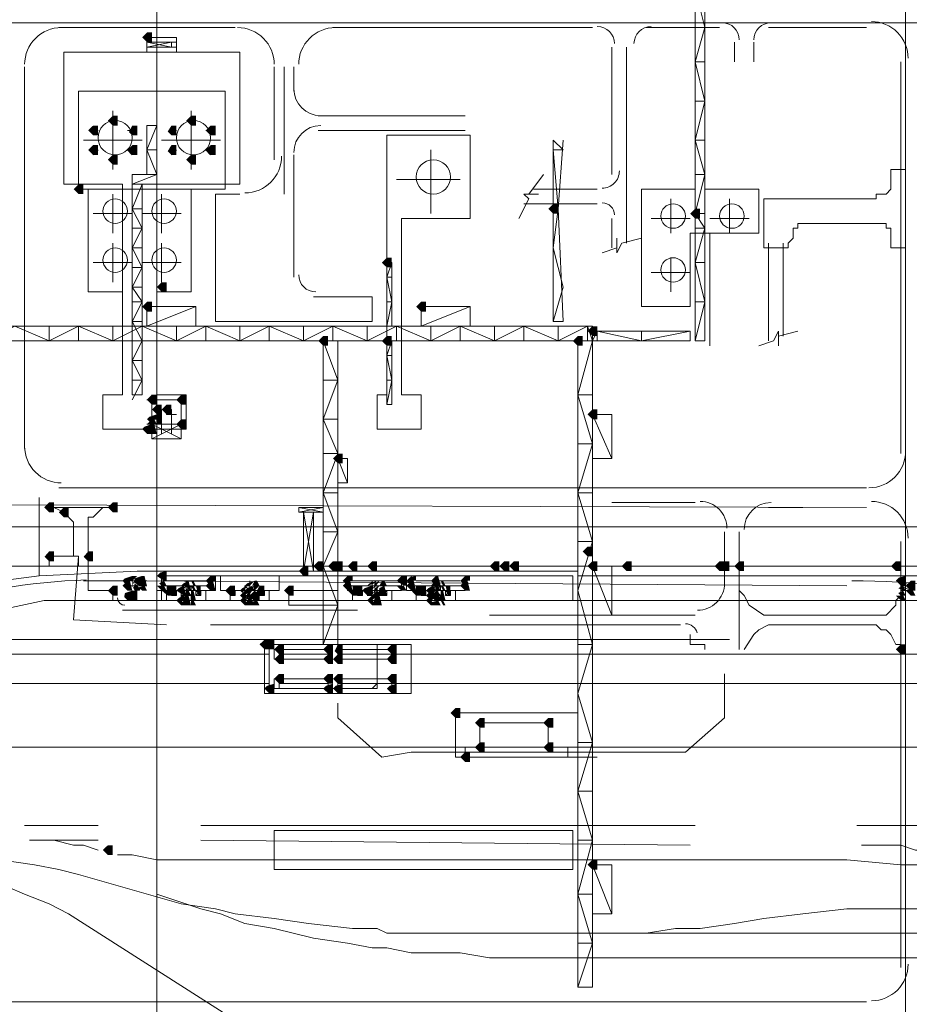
# Model space of a CAD drawing. Header units: millimetres. Extents: x -3176 to 162662, y -36434 to 57907.
# Tile 85 of 155: x 83464 to 85399, y 47048 to 49189. Entities that reach past the tile are written whole.
import ezdxf

# ---------------------------------------------------------------- set-up
doc = ezdxf.new("R2010")
doc.units = ezdxf.units.MM
doc.linetypes.add('1-Sheet - 32170-CIV-6170-DW-2035-015-01 - RZUTY$0$IMPORT-HIDDENX2 _6_', pattern=[238125000.0, 158750000.0, -79375000.0])
doc.layers.get('0').update_dxf_attribs({"lineweight": 5})
doc.layers.add('1-Sheet - 32170-CIV-6170-DW-2035-015-01 - RZUTY$0$CIV_KEYPLAN', color=8, linetype='Continuous', lineweight=0)
doc.layers.add('1-Sheet - 32170-CIV-6170-DW-2035-015-01 - RZUTY$0$PLAN ORIENTACYJNY _KEY PLAN__dwg _3_', color=8, linetype='Continuous', lineweight=0)

# ---------------------------------------------------------------- blocks, each defined once
blk = doc.blocks.new('1-Sheet - 32170-CIV-6170-DW-2035-015-01 - RZUTY$0$PLAN ORIENTACYJNY _KEY PLAN__dwg_A$Ccfc037ab-730732-A_KEY_PLAN')
at = {"layer": '1-Sheet - 32170-CIV-6170-DW-2035-015-01 - RZUTY$0$CIV_KEYPLAN'}
for points in [[(2162.08, 2375.4), (2162.08, 2377.53), (2161.01, 2377.53), (2159.95, 2376.46), (2161.01, 2375.4)], [(2154.63, 2357.3), (2154.63, 2359.43), (2153.56, 2359.43), (2152.5, 2358.37), (2153.56, 2357.3)], [(2170.59, 2357.3), (2171.66, 2357.3), (2171.66, 2359.43), (2170.59, 2359.43), (2169.53, 2358.37)], [(2150.37, 2355.17), (2150.37, 2357.3), (2149.31, 2357.3), (2148.24, 2356.24), (2149.31, 2355.17)], [(2158.89, 2355.17), (2158.89, 2357.3), (2157.82, 2357.3), (2157.11, 2355.88), (2157.82, 2355.17)], [(2167.4, 2355.17), (2167.4, 2357.3), (2166.34, 2357.3), (2165.52, 2355.99), (2166.34, 2355.17)], [(2175.92, 2355.17), (2175.92, 2357.3), (2174.85, 2357.3), (2173.79, 2356.24), (2174.85, 2355.17)], [(2150.37, 2350.92), (2150.37, 2353.05), (2149.31, 2353.05), (2148.24, 2351.98), (2149.31, 2350.92)], [(2157.82, 2350.92), (2158.89, 2350.92), (2158.89, 2353.05), (2157.82, 2353.05), (2156.76, 2351.98)], [(2167.4, 2350.92), (2167.4, 2353.05), (2166.34, 2353.05), (2165.52, 2351.73), (2166.34, 2350.92)], [(2175.92, 2350.92), (2175.92, 2353.05), (2174.85, 2353.05), (2173.79, 2351.98), (2174.85, 2350.92)], [(2154.63, 2348.79), (2154.63, 2350.92), (2153.56, 2350.92), (2152.5, 2349.85), (2153.56, 2348.79)], [(2170.59, 2348.79), (2171.66, 2348.79), (2171.66, 2350.92), (2170.59, 2350.92), (2169.53, 2349.85)], [(2147.18, 2342.4), (2147.18, 2344.53), (2146.11, 2344.53), (2145.05, 2343.47), (2146.11, 2342.4)], [(2249.36, 2338.14), (2250.42, 2338.14), (2250.42, 2340.27), (2249.36, 2340.27), (2248.29, 2339.21)], [(2280.22, 2337.08), (2281.29, 2337.08), (2281.29, 2339.21), (2280.22, 2339.21), (2279.16, 2338.14)], [(2214.23, 2326.44), (2214.23, 2328.56), (2213.17, 2328.56), (2212.1, 2327.5), (2213.17, 2326.44)], [(2164.21, 2321.11), (2165.27, 2321.11), (2165.27, 2323.24), (2164.21, 2323.24), (2163.14, 2322.18)], [(2162.08, 2316.86), (2162.08, 2318.99), (2161.01, 2318.99), (2159.95, 2317.92), (2161.01, 2316.86)], [(2221.68, 2316.86), (2221.68, 2318.99), (2220.62, 2318.99), (2219.55, 2317.92), (2220.62, 2316.86)], [(2258.94, 2311.54), (2258.94, 2313.66), (2257.87, 2313.66), (2256.81, 2312.6), (2257.87, 2311.54)], [(2200.4, 2309.41), (2200.4, 2311.54), (2199.33, 2311.54), (2198.27, 2310.47), (2199.33, 2309.41)], [(2214.23, 2309.41), (2214.23, 2311.54), (2213.17, 2311.54), (2212.1, 2310.47), (2213.17, 2309.41)], [(2254.68, 2309.41), (2255.74, 2309.41), (2255.74, 2311.54), (2254.68, 2311.54), (2253.61, 2310.47)], [(2163.14, 2296.63), (2163.14, 2298.76), (2162.08, 2298.76), (2161.01, 2297.7), (2162.08, 2296.63)], [(2168.46, 2296.63), (2169.53, 2296.63), (2169.53, 2298.76), (2168.46, 2298.76), (2167.4, 2297.7)], [(2164.21, 2294.51), (2164.21, 2296.63), (2163.14, 2296.63), (2162.08, 2295.57), (2163.14, 2294.51)], [(2165.27, 2294.51), (2166.34, 2294.51), (2166.34, 2296.63), (2165.27, 2296.63), (2164.21, 2295.57)], [(2258.94, 2293.44), (2258.94, 2295.57), (2257.87, 2295.57), (2256.81, 2294.51), (2257.87, 2293.44)], [(2161.55, 2292.91), (2162.61, 2293.44), (2163.14, 2293.44), (2163.14, 2294.51), (2161.55, 2293.97), (2161.01, 2293.44)], [(2161.01, 2292.38), (2163.14, 2292.38), (2162.61, 2293.44), (2161.55, 2292.91)], [(2163.14, 2292.38), (2164.21, 2292.38), (2164.21, 2294.51), (2163.14, 2294.51), (2163.14, 2293.44)], [(2168.46, 2291.31), (2169.53, 2291.31), (2169.53, 2293.44), (2168.46, 2293.44), (2167.4, 2292.38)], [(2161.01, 2290.25), (2162.08, 2290.25), (2162.08, 2292.38), (2160.48, 2291.84), (2159.95, 2291.31)], [(2163.14, 2290.25), (2162.61, 2292.38), (2162.08, 2292.38), (2162.08, 2290.25)], [(2203.59, 2283.86), (2203.59, 2285.99), (2202.52, 2285.99), (2201.46, 2284.93), (2202.52, 2283.86)], [(2139.73, 2273.22), (2140.79, 2273.22), (2140.79, 2275.35), (2139.73, 2275.35), (2138.66, 2274.28)], [(2142.92, 2272.15), (2143.98, 2272.15), (2143.98, 2274.28), (2142.92, 2274.28), (2141.86, 2273.22)], [(2153.56, 2273.22), (2154.63, 2273.22), (2154.63, 2275.35), (2153.56, 2275.35), (2152.5, 2274.28)], [(2257.87, 2263.64), (2257.87, 2265.77), (2256.81, 2265.77), (2255.74, 2264.7), (2256.81, 2263.64)], [(2140.79, 2262.57), (2140.79, 2264.7), (2139.73, 2264.7), (2138.74, 2263.56), (2139.73, 2262.57)], [(2148.24, 2262.57), (2149.31, 2262.57), (2149.31, 2264.7), (2148.24, 2264.7), (2147.25, 2263.56)], [(2196.14, 2259.38), (2196.14, 2261.51), (2195.07, 2261.51), (2194.01, 2260.45), (2195.07, 2259.38)], [(2199.33, 2260.45), (2199.33, 2262.57), (2198.27, 2262.57), (2197.2, 2261.51), (2198.27, 2260.45)], [(2202.52, 2260.45), (2201.82, 2261.86), (2202.52, 2262.57), (2201.46, 2262.57), (2200.4, 2261.51), (2201.46, 2260.45)], [(2203.59, 2260.45), (2203.59, 2262.57), (2202.52, 2262.57), (2201.46, 2261.51), (2202.52, 2260.45)], [(2206.78, 2260.45), (2206.78, 2262.57), (2205.72, 2262.57), (2204.65, 2261.51), (2205.72, 2260.45)], [(2211.04, 2260.45), (2211.04, 2262.57), (2209.98, 2262.57), (2208.91, 2261.51), (2209.98, 2260.45)], [(2237.65, 2260.45), (2237.65, 2262.57), (2236.58, 2262.57), (2235.52, 2261.51), (2236.58, 2260.45)], [(2239.78, 2260.45), (2239.78, 2262.57), (2238.71, 2262.57), (2237.65, 2261.51), (2238.71, 2260.45)], [(2241.91, 2260.45), (2241.91, 2262.57), (2240.84, 2262.57), (2239.78, 2261.51), (2240.84, 2260.45)], [(2257.87, 2260.45), (2258.94, 2260.45), (2258.94, 2262.57), (2257.87, 2262.57), (2256.81, 2261.51)], [(2265.32, 2260.45), (2266.39, 2260.45), (2266.39, 2262.57), (2265.32, 2262.57), (2264.26, 2261.51)], [(2286.61, 2260.45), (2285.9, 2261.86), (2286.61, 2262.57), (2285.55, 2262.57), (2284.48, 2261.51), (2285.55, 2260.45)], [(2287.67, 2260.45), (2287.67, 2262.57), (2286.61, 2262.57), (2285.55, 2261.51), (2286.61, 2260.45)], [(2290.87, 2260.45), (2290.87, 2262.57), (2289.8, 2262.57), (2288.74, 2261.51), (2289.8, 2260.45)], [(2323.86, 2260.45), (2324.93, 2260.45), (2324.93, 2262.57), (2323.86, 2262.57), (2322.8, 2261.51)], [(2156.22, 2257.78), (2157.29, 2258.32), (2157.82, 2258.32), (2157.82, 2259.38), (2156.22, 2258.85), (2155.69, 2258.32)], [(2157.82, 2258.32), (2158.89, 2259.38), (2157.82, 2259.38)], [(2159.95, 2257.25), (2159.95, 2259.38), (2158.35, 2258.85), (2158.18, 2257.96), (2159.42, 2257.25)], [(2159.95, 2257.25), (2161.01, 2257.25), (2160.48, 2259.38), (2159.95, 2259.38), (2159.95, 2258.32)], [(2165.27, 2258.32), (2165.27, 2260.45), (2163.85, 2260.09), (2163.14, 2259.38), (2164.74, 2258.32)], [(2174.32, 2257.78), (2175.38, 2258.32), (2175.92, 2258.32), (2175.92, 2259.38), (2174.85, 2259.38), (2173.79, 2258.32)], [(2204.12, 2257.78), (2205.19, 2258.32), (2205.72, 2258.32), (2205.72, 2259.38), (2204.65, 2259.38), (2203.59, 2258.32)], [(2217.43, 2257.25), (2217.43, 2259.38), (2216.36, 2259.38), (2215.3, 2258.32), (2216.89, 2257.25)], [(2217.96, 2257.78), (2219.02, 2258.32), (2219.55, 2258.32), (2219.55, 2259.38), (2218.21, 2259.1), (2217.43, 2258.32)], [(2223.81, 2257.25), (2224.88, 2257.25), (2224.34, 2259.38), (2223.81, 2259.38), (2222.75, 2258.32), (2223.28, 2257.78)], [(2229.67, 2257.78), (2230.73, 2258.32), (2231.26, 2258.32), (2231.26, 2259.38), (2230.2, 2259.38), (2229.13, 2258.32)], [(2324.93, 2257.25), (2325.99, 2257.25), (2325.99, 2259.38), (2324.57, 2259.03), (2323.86, 2258.32), (2324.4, 2257.78)], [(2153.56, 2255.12), (2154.63, 2255.12), (2154.63, 2257.25), (2153.56, 2257.25), (2152.5, 2256.19)], [(2156.76, 2256.19), (2157.82, 2256.19), (2157.29, 2258.32), (2156.22, 2257.78), (2155.69, 2257.25)], [(2159.42, 2256.19), (2159.59, 2256.54), (2158.35, 2257.78), (2158.18, 2256.9), (2158.89, 2256.19)], [(2161.01, 2256.19), (2160.48, 2257.25), (2159.24, 2256.9), (2159.95, 2256.19)], [(2164.21, 2256.19), (2165.27, 2256.19), (2164.74, 2257.25), (2163.14, 2257.25)], [(2164.21, 2257.25), (2165.27, 2257.25), (2164.74, 2258.32), (2163.67, 2257.78)], [(2166.34, 2255.12), (2166.34, 2257.25), (2165.27, 2257.25), (2165.27, 2256.19), (2164.21, 2256.19), (2165.52, 2255.12)], [(2166.34, 2255.12), (2167.4, 2255.12), (2167.4, 2257.25), (2166.34, 2257.25), (2166.34, 2256.19)], [(2169.53, 2255.12), (2169, 2257.25), (2167.93, 2256.72), (2167.4, 2256.19), (2169, 2255.12)], [(2170.59, 2256.19), (2170.06, 2258.32), (2169, 2257.78), (2168.46, 2257.25), (2169.53, 2257.25), (2170.06, 2256.19)], [(2171.66, 2257.25), (2171.13, 2258.32), (2170.59, 2258.32), (2171.13, 2257.25)], [(2171.66, 2256.19), (2171.13, 2257.25), (2170.59, 2257.25), (2171.13, 2256.19)], [(2172.72, 2255.12), (2172.72, 2257.25), (2171.66, 2257.25), (2172.19, 2255.12)], [(2174.85, 2256.19), (2175.92, 2256.19), (2175.38, 2258.32), (2174.32, 2257.78), (2173.79, 2257.25), (2174.5, 2256.54)], [(2179.11, 2255.12), (2180.17, 2255.12), (2180.17, 2257.25), (2179.11, 2257.25), (2178.04, 2256.19)], [(2181.77, 2255.66), (2182.83, 2257.25), (2181.77, 2256.72), (2181.24, 2256.19)], [(2182.3, 2257.25), (2183.37, 2257.25), (2184.43, 2258.32), (2182.83, 2257.78)], [(2182.83, 2255.66), (2183.9, 2256.19), (2184.43, 2256.19), (2183.9, 2257.25), (2182.83, 2256.72), (2182.3, 2256.19)], [(2184.43, 2256.19), (2185.49, 2257.25), (2184.96, 2258.32), (2184.43, 2258.32), (2183.9, 2257.25), (2184.43, 2257.25)], [(2185.49, 2255.12), (2186.56, 2255.12), (2186.56, 2257.25), (2185.49, 2257.25), (2184.79, 2255.83)], [(2192.95, 2255.12), (2192.95, 2257.25), (2191.87, 2257.24), (2190.82, 2256.19), (2191.88, 2255.12)], [(2204.65, 2256.19), (2205.72, 2256.19), (2205.19, 2258.32), (2204.12, 2257.78), (2203.59, 2257.25), (2204.3, 2256.54)], [(2205.72, 2255.12), (2206.78, 2255.12), (2206.78, 2257.25), (2205.72, 2257.25), (2205.72, 2256.19), (2204.65, 2256.19)], [(2207.31, 2255.12), (2207.85, 2255.12), (2207.85, 2257.25), (2206.78, 2257.25), (2206.78, 2255.12)], [(2209.98, 2255.12), (2209.98, 2257.25), (2208.38, 2256.72), (2207.85, 2256.19), (2208.91, 2255.12)], [(2208.91, 2257.25), (2210.51, 2257.78), (2211.04, 2258.32), (2209.44, 2257.78)], [(2209.98, 2256.19), (2210.33, 2256.9), (2209.98, 2257.25)], [(2210.51, 2256.72), (2211.57, 2258.32), (2210.51, 2257.78), (2210.33, 2256.9)], [(2210.51, 2255.66), (2211.57, 2257.25), (2210.51, 2256.72), (2210.33, 2255.83)], [(2212.1, 2255.12), (2213.17, 2255.12), (2212.64, 2257.25), (2211.57, 2256.72), (2211.39, 2255.83), (2211.75, 2255.48)], [(2212.1, 2257.25), (2213.17, 2257.25), (2212.64, 2258.32), (2212.1, 2258.32), (2211.57, 2257.25)], [(2217.43, 2256.19), (2216.89, 2257.25), (2215.3, 2257.25), (2216.36, 2256.19)], [(2219.55, 2256.19), (2219.02, 2258.32), (2217.96, 2257.78), (2217.43, 2257.25), (2218.49, 2256.19)], [(2220.62, 2255.12), (2220.62, 2257.25), (2219.55, 2257.25), (2219.55, 2256.19), (2218.49, 2256.19), (2219.55, 2255.12)], [(2221.68, 2255.12), (2221.68, 2257.25), (2220.62, 2257.25), (2220.62, 2255.12)], [(2222.75, 2255.12), (2223.81, 2256.19), (2223.28, 2257.25), (2222.22, 2256.72), (2221.68, 2256.19), (2222.22, 2255.66)], [(2225.94, 2257.25), (2225.41, 2258.32), (2224.88, 2258.32), (2225.41, 2257.25)], [(2225.94, 2256.19), (2225.41, 2257.25), (2224.88, 2257.25), (2225.41, 2256.19)], [(2227.01, 2255.12), (2227.01, 2257.25), (2225.94, 2257.25), (2226.47, 2255.12)], [(2231.26, 2256.19), (2230.73, 2258.32), (2229.67, 2257.78), (2229.13, 2257.25), (2230.2, 2256.19)], [(2325.99, 2256.19), (2325.46, 2257.25), (2324.4, 2256.72), (2325.46, 2256.19)], [(2327.59, 2256.19), (2328.12, 2256.19), (2328.12, 2258.32), (2327.06, 2258.32), (2325.99, 2257.25), (2327.06, 2256.19)], [(2157.82, 2254.06), (2157.82, 2256.19), (2156.22, 2255.66), (2156.05, 2254.77), (2156.76, 2254.06)], [(2158.89, 2254.06), (2158.89, 2256.19), (2157.82, 2256.19), (2157.82, 2254.06)], [(2169.53, 2252.99), (2167.93, 2254.59), (2167.4, 2254.06), (2168.46, 2252.99)], [(2168.46, 2254.06), (2169.53, 2254.06), (2169, 2255.12), (2167.93, 2254.59)], [(2170.06, 2252.99), (2170.59, 2252.99), (2170.06, 2255.12), (2169.53, 2255.12), (2169, 2254.06), (2168.82, 2253.7), (2169.53, 2252.99)], [(2170.06, 2255.12), (2170.59, 2255.12), (2170.06, 2256.19), (2169.53, 2256.19), (2169.53, 2255.12)], [(2170.59, 2254.06), (2171.66, 2254.06), (2171.13, 2256.19), (2170.59, 2256.19), (2170.59, 2255.12)], [(2171.13, 2252.99), (2171.66, 2252.99), (2171.13, 2254.06), (2170.59, 2254.06), (2170.59, 2252.99)], [(2182.3, 2254.06), (2182.66, 2254.77), (2182.3, 2255.12), (2182.83, 2255.66), (2182.3, 2256.19), (2181.24, 2255.12), (2181.77, 2254.59)], [(2182.3, 2252.99), (2183.37, 2252.99), (2181.77, 2254.59), (2181.24, 2254.06), (2181.95, 2253.35)], [(2182.83, 2254.59), (2183.9, 2256.19), (2182.83, 2255.66), (2182.66, 2254.77)], [(2184.43, 2252.99), (2183.72, 2254.41), (2183.9, 2254.59), (2183.37, 2255.12), (2182.66, 2253.7), (2183.37, 2252.99)], [(2184.96, 2254.06), (2185.49, 2254.06), (2185.49, 2255.12), (2184.43, 2256.19), (2183.37, 2255.12), (2184.43, 2254.06)], [(2184.96, 2252.99), (2185.49, 2252.99), (2184.96, 2254.06), (2183.72, 2253.7), (2184.43, 2252.99)], [(2209.98, 2252.99), (2211.04, 2252.99), (2209.44, 2254.59), (2208.91, 2254.06)], [(2210.51, 2254.59), (2211.57, 2255.12), (2212.1, 2255.12), (2211.04, 2256.19), (2209.98, 2255.12)], [(2211.04, 2252.99), (2212.1, 2252.99), (2211.57, 2255.12), (2210.51, 2254.59), (2210.33, 2253.7)], [(2222.75, 2254.06), (2223.28, 2254.59), (2222.22, 2255.66), (2221.68, 2255.12), (2222.39, 2254.41)], [(2223.81, 2252.99), (2222.22, 2254.59), (2221.68, 2254.06), (2222.75, 2252.99)], [(2224.34, 2254.06), (2224.88, 2254.06), (2224.34, 2256.19), (2223.28, 2255.66), (2222.75, 2255.12), (2223.81, 2254.06)], [(2223.81, 2252.99), (2224.88, 2252.99), (2224.34, 2254.06), (2223.1, 2253.7)], [(2224.88, 2254.06), (2225.94, 2254.06), (2225.41, 2256.19), (2224.88, 2256.19), (2224.88, 2255.12)], [(2225.94, 2252.99), (2225.41, 2254.06), (2224.88, 2254.06), (2225.41, 2252.99)], [(2325.99, 2254.06), (2325.46, 2255.12), (2323.86, 2255.12), (2324.93, 2254.06)], [(2324.93, 2255.12), (2325.99, 2255.12), (2325.46, 2256.19), (2324.4, 2255.66)], [(2327.06, 2255.12), (2328.12, 2255.12), (2327.59, 2256.19), (2325.99, 2256.19), (2326.7, 2255.48)], [(2186.56, 2243.42), (2187.62, 2243.42), (2186.91, 2244.83), (2187.62, 2245.54), (2186.56, 2245.54), (2185.49, 2244.48)], [(2188.69, 2243.42), (2188.69, 2245.54), (2187.62, 2245.54), (2186.56, 2244.48), (2187.62, 2243.42)], [(2190.82, 2242.35), (2190.82, 2244.48), (2189.75, 2244.48), (2188.69, 2243.42), (2189.75, 2242.35)], [(2200.4, 2242.35), (2201.46, 2242.35), (2201.46, 2244.48), (2200.4, 2244.48), (2199.33, 2243.42)], [(2202.52, 2242.35), (2203.59, 2242.35), (2203.59, 2244.48), (2202.52, 2244.48), (2201.82, 2243.06)], [(2214.23, 2242.35), (2215.3, 2242.35), (2215.3, 2244.48), (2214.23, 2244.48), (2213.17, 2243.42)], [(2324.93, 2242.35), (2325.99, 2242.35), (2325.99, 2244.48), (2324.93, 2244.48), (2323.86, 2243.42)], [(2190.82, 2240.22), (2190.82, 2242.35), (2189.75, 2242.35), (2188.69, 2241.29), (2189.75, 2240.22)], [(2201.46, 2240.22), (2201.46, 2242.35), (2200.4, 2242.35), (2199.33, 2241.29), (2200.4, 2240.22)], [(2202.52, 2240.22), (2203.59, 2240.22), (2203.59, 2242.35), (2202.52, 2242.35), (2201.46, 2241.29)], [(2214.23, 2240.22), (2215.3, 2240.22), (2215.3, 2242.35), (2214.23, 2242.35), (2213.17, 2241.29)], [(2189.75, 2235.96), (2190.82, 2235.96), (2190.82, 2238.09), (2189.75, 2238.09), (2188.69, 2237.03)], [(2200.4, 2235.96), (2201.46, 2235.96), (2201.46, 2238.09), (2200.4, 2238.09), (2199.33, 2237.03)], [(2203.59, 2235.96), (2203.59, 2238.09), (2202.52, 2238.09), (2201.46, 2237.03), (2202.52, 2235.96)], [(2214.23, 2235.96), (2215.3, 2235.96), (2215.3, 2238.09), (2214.23, 2238.09), (2213.17, 2237.03)], [(2187.62, 2233.84), (2188.69, 2233.84), (2188.69, 2235.96), (2187.14, 2235.48), (2186.56, 2234.9)], [(2201.46, 2233.84), (2201.46, 2235.96), (2199.91, 2235.48), (2199.33, 2234.9), (2200.4, 2233.84)], [(2203.59, 2233.84), (2203.59, 2235.96), (2202.04, 2235.48), (2201.46, 2234.9), (2202.52, 2233.84)], [(2215.3, 2233.84), (2215.3, 2235.96), (2213.75, 2235.48), (2213.17, 2234.9), (2214.23, 2233.84)], [(2228.07, 2228.51), (2229.13, 2228.51), (2229.13, 2230.64), (2228.07, 2230.64), (2227.01, 2229.58)], [(2233.39, 2226.39), (2234.46, 2226.39), (2234.46, 2228.51), (2233.39, 2228.51), (2232.33, 2227.45)], [(2249.36, 2226.39), (2249.36, 2228.51), (2248.29, 2228.51), (2247.23, 2227.45), (2248.29, 2226.39)], [(2233.39, 2221.06), (2234.46, 2221.06), (2234.46, 2223.19), (2233.39, 2223.19), (2232.33, 2222.13)], [(2249.36, 2221.06), (2249.36, 2223.19), (2248.29, 2223.19), (2247.23, 2222.13), (2248.29, 2221.06)], [(2230.2, 2218.93), (2231.26, 2218.93), (2231.26, 2221.06), (2230.2, 2221.06), (2229.13, 2220)], [(2152.5, 2198.71), (2153.56, 2198.71), (2153.56, 2200.84), (2152.5, 2200.84), (2151.43, 2199.78)], [(2258.94, 2195.52), (2258.94, 2197.65), (2257.87, 2197.65), (2256.81, 2196.58), (2257.87, 2195.52)]]:
    blk.add_hatch(color=256, dxfattribs=at).paths.add_polyline_path(points)
h = blk.add_hatch(color=256, dxfattribs=at)
h.paths.add_polyline_path([(2157.82, 2257.25), (2158.18, 2257.96), (2157.82, 2258.32)])
h.paths.add_polyline_path([(2158.89, 2256.19), (2157.82, 2257.25), (2158.35, 2256.19)])
h = blk.add_hatch(color=256, dxfattribs=at)
h.paths.add_polyline_path([(2223.81, 2256.19), (2224.88, 2256.19), (2224.34, 2257.25), (2223.81, 2257.25)])
h.paths.add_polyline_path([(2223.81, 2257.25), (2223.28, 2257.78), (2222.75, 2257.25)])
h = blk.add_hatch(color=256, dxfattribs=at)
h.paths.add_polyline_path([(2209.98, 2255.12), (2210.33, 2255.83), (2209.98, 2256.19)])
h.paths.add_polyline_path([(2209.98, 2254.06), (2210.51, 2254.59), (2209.98, 2255.12), (2209.44, 2254.59), (2209.62, 2254.41)])
for p, q in [((2141.86, 2378.59), (2180.17, 2378.59)), ((2201.46, 2378.59), (2257.87, 2378.59)), ((2269.58, 2378.59), (2285.55, 2378.59)), ((2296.19, 2378.59), (2317.48, 2378.59)), ((2262.13, 2374.33), (2262.13, 2346.66)), ((2265.32, 2374.33), (2265.32, 2331.76)), ((2288.74, 2375.4), (2288.74, 2371.14)), ((2293, 2375.4), (2293, 2371.14)), ((2134.4, 2370.08), (2134.4, 2287.05)), ((2188.69, 2349.85), (2188.69, 2370.08)), ((2190.82, 2342.4), (2190.82, 2370.08)), ((2192.95, 2364.75), (2192.95, 2370.08)), ((2324.93, 2371.14), (2324.93, 2285.99)), ((2282.35, 2362.62), (2280.22, 2362.62)), ((2153.56, 2347.72), (2153.56, 2360.5)), ((2170.59, 2347.72), (2170.59, 2360.5)), ((2198.27, 2359.43), (2230.2, 2359.43)), ((2149.31, 2356.24), (2150.37, 2356.24)), ((2156.76, 2356.24), (2157.82, 2356.24)), ((2166.34, 2356.24), (2167.4, 2356.24)), ((2173.79, 2356.24), (2174.85, 2356.24)), ((2198.27, 2356.24), (2230.2, 2356.24)), ((2159.95, 2354.11), (2147.18, 2354.11)), ((2176.98, 2354.11), (2164.21, 2354.11)), ((2280.22, 2354.11), (2282.35, 2354.11)), ((2192.95, 2350.92), (2192.95, 2324.31)), ((2222.75, 2351.98), (2222.75, 2338.14)), ((2247.23, 2346.66), (2244.04, 2342.4)), ((2282.35, 2346.66), (2280.22, 2346.66)), ((2229.13, 2345.59), (2215.3, 2345.59)), ((2153.56, 2342.4), (2153.56, 2333.89)), ((2164.21, 2342.4), (2164.21, 2333.89)), ((2245.1, 2343.47), (2258.94, 2343.47)), ((2258.94, 2340.27), (2242.97, 2340.27)), ((2274.9, 2341.34), (2274.9, 2333.89)), ((2287.67, 2341.34), (2287.67, 2333.89)), ((2157.82, 2338.14), (2149.31, 2338.14)), ((2157.82, 2339.21), (2159.95, 2339.21)), ((2168.46, 2338.14), (2159.95, 2338.14)), ((2282.35, 2338.14), (2280.22, 2338.14)), ((2262.13, 2337.08), (2262.13, 2330.69)), ((2279.16, 2337.08), (2270.64, 2337.08)), ((2291.93, 2337.08), (2283.42, 2337.08)), ((2159.95, 2334.95), (2157.82, 2330.69)), ((2280.22, 2334.95), (2282.35, 2334.95)), ((2283.42, 2309.41), (2283.42, 2333.89)), ((2153.56, 2331.76), (2153.56, 2323.24)), ((2164.21, 2331.76), (2164.21, 2323.24)), ((2296.19, 2331.76), (2296.19, 2310.47)), ((2299.38, 2331.76), (2299.38, 2311.54)), ((2260, 2329.63), (2263.19, 2330.69)), ((2157.82, 2327.5), (2149.31, 2327.5)), ((2168.46, 2327.5), (2159.95, 2327.5)), ((2274.9, 2328.56), (2274.9, 2321.11)), ((2280.22, 2327.5), (2282.35, 2327.5)), ((2279.16, 2325.37), (2270.64, 2325.37)), ((2213.17, 2324.31), (2214.23, 2324.31)), ((2157.82, 2322.18), (2159.95, 2322.18)), ((2157.82, 2318.99), (2159.95, 2318.99)), ((2213.17, 2318.99), (2214.23, 2318.99)), ((2280.22, 2318.99), (2282.35, 2318.99)), ((2268.52, 2310.47), (2279.16, 2312.6)), ((2298.32, 2311.54), (2302.58, 2312.6)), ((2202.52, 2310.47), (2202.52, 2244.48)), ((2157.82, 2306.21), (2159.95, 2306.21)), ((2213.17, 2307.28), (2214.23, 2307.28)), ((2157.82, 2301.96), (2159.95, 2301.96)), ((2199.33, 2301.96), (2202.52, 2301.96)), ((2213.17, 2301.96), (2214.23, 2301.96)), ((2161.01, 2297.7), (2168.46, 2297.7)), ((2254.68, 2298.76), (2257.87, 2298.76)), ((2162.08, 2293.44), (2163.14, 2293.44)), ((2199.33, 2293.44), (2202.52, 2293.44)), ((2168.46, 2289.18), (2162.08, 2292.38)), ((2254.68, 2288.12), (2257.87, 2288.12)), ((2199.33, 2285.99), (2202.52, 2285.99)), ((2141.86, 2278.54), (2317.48, 2278.54)), ((2199.33, 2277.48), (2202.52, 2277.48)), ((2254.68, 2277.48), (2257.87, 2277.48)), ((1975.81, 2275.35), (2317.48, 2274.28)), ((2139.73, 2274.28), (2154.63, 2274.28)), ((2280.22, 2275.35), (2262.13, 2275.35)), ((2296.19, 2274.28), (2303.64, 2274.28)), ((1969.43, 2270.02), (2361.12, 2270.02)), ((2199.33, 2268.96), (2202.52, 2268.96)), ((2286.61, 2268.96), (2286.61, 2257.25)), ((2289.8, 2268.96), (2289.8, 2243.42)), ((2254.68, 2266.83), (2257.87, 2266.83)), ((2324.93, 2266.83), (2324.93, 2174.23)), ((2236.58, 2261.51), (2236.58, 2260.45)), ((2164.21, 2254.06), (2164.21, 2259.38)), ((2218.49, 2256.19), (2218.49, 2259.38)), ((2161.01, 2258.32), (2147.18, 2258.32)), ((2175.92, 2258.32), (2164.21, 2258.32)), ((2183.37, 2258.32), (2183.37, 2254.06)), ((2204.65, 2258.32), (2216.36, 2258.32)), ((2216.36, 2257.25), (2204.65, 2257.25)), ((2209.98, 2254.06), (2209.98, 2258.32)), ((2211.04, 2254.06), (2211.04, 2257.25)), ((2230.2, 2257.25), (2218.49, 2257.25)), ((2219.55, 2258.32), (2229.13, 2258.32)), ((2156.76, 2255.12), (2157.82, 2255.12)), ((2165.27, 2254.06), (2165.27, 2256.19)), ((2173.79, 2256.19), (2173.79, 2254.06)), ((2187.62, 2256.19), (2187.62, 2254.06)), ((2205.72, 2254.06), (2205.72, 2256.19)), ((2214.23, 2256.19), (2214.23, 2254.06)), ((2219.55, 2254.06), (2219.55, 2256.19)), ((2224.88, 2254.06), (2224.88, 2255.12)), ((2228.07, 2256.19), (2228.07, 2254.06)), ((2155.69, 2251.93), (2206.78, 2251.93)), ((2235.52, 2250.87), (2280.22, 2250.87)), ((2174.85, 2248.74), (2277.03, 2248.74)), ((2109.92, 2245.54), (2287.67, 2245.54)), ((2254.68, 2244.48), (2257.87, 2244.48)), ((2189.75, 2234.9), (2189.75, 2237.03)), ((2200.4, 2235.96), (2189.75, 2235.96)), ((2337.7, 2235.96), (2202.52, 2235.96)), ((2211.04, 2235.96), (2209.98, 2234.9)), ((2230.2, 2222.13), (2230.2, 2220)), ((2252.55, 2222.13), (2252.55, 2220)), ((2254.68, 2223.19), (2257.87, 2223.19)), ((2254.68, 2212.55), (2257.87, 2212.55)), ((2150.37, 2205.1), (2134.4, 2205.1)), ((2280.22, 2205.1), (2172.72, 2205.1)), ((2150.37, 2201.9), (2135.47, 2201.9)), ((2279.16, 2200.84), (2172.72, 2201.9)), ((2254.68, 2201.9), (2257.87, 2201.9)), ((2254.68, 2190.2), (2257.87, 2190.2))]:
    blk.add_line(p, q, dxfattribs=at)
at = {"layer": '1-Sheet - 32170-CIV-6170-DW-2035-015-01 - RZUTY$0$CIV_KEYPLAN', "flags": 128}
for points in [[(2295.13, 2457.35), (2297.25, 2457.35), (2297.25, 2396.68), (2295.13, 2398.81), (2289.8, 2396.68), (2284.48, 2398.81), (2280.22, 2396.68), (2282.35, 2395.62), (2280.22, 2387.11), (2282.35, 2378.59), (2280.22, 2371.14)], [(2312.16, 2396.68), (2252.55, 2396.68), (2257.87, 2398.81), (2263.19, 2396.68), (2268.52, 2398.81), (2273.84, 2396.68), (2280.22, 2398.81), (2280.22, 2310.47), (2282.35, 2310.47), (2282.35, 2396.68)], [(2163.14, 2383.91), (2163.14, 2298.76), (2169.53, 2298.76), (2169.53, 2291.31), (2151.43, 2291.31), (2151.43, 2298.76), (2155.69, 2298.76), (2155.69, 2344.53), (2142.92, 2344.53), (2142.92, 2373.27), (2181.24, 2373.27), (2181.24, 2344.53), (2157.82, 2344.53), (2163.14, 2346.66), (2161.01, 2351.98)], [(2161.01, 2373.27), (2161.01, 2376.46), (2167.4, 2376.46), (2167.4, 2373.27)], [(2167.4, 2375.4), (2161.01, 2375.4), (2166.34, 2374.33), (2166.34, 2375.4), (2161.01, 2374.33), (2167.4, 2374.33)], [(2280.22, 2310.47), (2282.35, 2318.99), (2280.22, 2327.5), (2282.35, 2334.95), (2280.22, 2338.14), (2282.35, 2346.66), (2280.22, 2354.11), (2282.35, 2362.62), (2280.22, 2371.14), (2282.35, 2371.14)], [(2163.14, 2351.98), (2161.01, 2351.98), (2163.14, 2357.3), (2161.01, 2357.3), (2161.01, 2346.66)], [(2213.17, 2296.63), (2214.23, 2301.96), (2213.17, 2307.28), (2214.23, 2310.47), (2214.23, 2296.63), (2213.17, 2296.63), (2213.17, 2355.17), (2231.26, 2355.17), (2231.26, 2337.08), (2216.36, 2337.08), (2216.36, 2298.76), (2220.62, 2298.76), (2220.62, 2291.31), (2211.04, 2291.31), (2211.04, 2298.76), (2213.17, 2298.76)], [(2251.49, 2354.11), (2250.42, 2339.21), (2251.49, 2314.73), (2249.36, 2314.73), (2249.36, 2354.11), (2251.49, 2351.98), (2249.36, 2351.98), (2250.42, 2339.21)], [(2150.37, 2351.98), (2149.31, 2350.92), (2149.31, 2351.98)], [(2157.82, 2351.98), (2157.82, 2350.92), (2156.76, 2351.98)], [(2167.4, 2351.98), (2166.34, 2350.92), (2166.34, 2351.98)], [(2174.85, 2351.98), (2174.85, 2350.92), (2173.79, 2351.98)], [(2163.14, 2346.66), (2157.82, 2346.66), (2157.82, 2298.76), (2159.95, 2298.76), (2159.95, 2344.53), (2157.82, 2339.21), (2159.95, 2334.95), (2157.82, 2334.95)], [(2325.99, 2330.69), (2322.8, 2330.69), (2322.8, 2334.95), (2321.73, 2334.95), (2321.73, 2336.02), (2302.58, 2336.02), (2302.58, 2334.95), (2301.51, 2334.95), (2301.51, 2332.82), (2300.45, 2331.76), (2300.45, 2330.69), (2295.13, 2330.69), (2295.13, 2341.34), (2319.61, 2341.34), (2319.61, 2342.4), (2321.73, 2342.4), (2322.8, 2343.47), (2322.8, 2347.72), (2325.99, 2347.72)], [(2155.69, 2321.11), (2148.24, 2321.11), (2148.24, 2343.47)], [(2170.59, 2343.47), (2170.59, 2321.11), (2163.14, 2321.11)], [(2197.2, 2320.05), (2209.98, 2320.05), (2209.98, 2314.73), (2175.92, 2314.73), (2175.92, 2342.4), (2181.24, 2342.4)], [(2246.16, 2342.4), (2242.97, 2342.4), (2244.04, 2341.34), (2241.91, 2337.08)], [(2282.35, 2343.47), (2294.06, 2343.47), (2294.06, 2333.89), (2279.16, 2333.89), (2279.16, 2317.92), (2268.52, 2317.92), (2268.52, 2343.47), (2280.22, 2343.47)], [(2249.36, 2314.73), (2251.49, 2322.18), (2249.36, 2330.69), (2250.42, 2339.21), (2249.36, 2339.21)], [(2263.19, 2332.82), (2263.19, 2329.63), (2264.26, 2331.76), (2268.52, 2332.82)], [(2157.82, 2326.44), (2159.95, 2326.44), (2157.82, 2330.69), (2159.95, 2330.69)], [(2213.17, 2327.5), (2214.23, 2327.5), (2214.23, 2313.66)], [(2213.17, 2313.66), (2214.23, 2318.99), (2213.17, 2324.31), (2214.23, 2327.5)], [(2157.82, 2314.73), (2159.95, 2318.99), (2157.82, 2322.18), (2159.95, 2326.44)], [(2171.66, 2317.92), (2161.01, 2313.66), (2161.01, 2317.92), (2171.66, 2317.92), (2171.66, 2313.66)], [(2231.26, 2317.92), (2220.62, 2313.66), (2220.62, 2317.92), (2231.26, 2317.92), (2231.26, 2313.66)], [(2159.95, 2314.73), (2157.82, 2314.73), (2159.95, 2310.47), (2157.82, 2306.21), (2159.95, 2301.96), (2157.82, 2297.7)], [(2254.68, 2169.97), (2257.87, 2169.97), (2257.87, 2313.66), (1973.68, 2313.66), (1973.68, 1471.74)], [(2257.87, 2312.6), (2279.16, 2312.6), (2279.16, 2310.47), (1973.68, 2310.47)], [(2125.89, 2310.47), (2132.28, 2313.66), (2139.73, 2310.47), (2139.73, 2313.66)], [(2139.73, 2310.47), (2146.11, 2313.66), (2146.11, 2310.47)], [(2146.11, 2313.66), (2153.56, 2310.47), (2153.56, 2313.66)], [(2153.56, 2310.47), (2159.95, 2313.66), (2167.4, 2310.47), (2167.4, 2313.66)], [(2167.4, 2310.47), (2173.79, 2313.66), (2173.79, 2310.47)], [(2173.79, 2313.66), (2181.24, 2310.47), (2181.24, 2313.66)], [(2181.24, 2310.47), (2187.62, 2313.66), (2187.62, 2310.47)], [(2187.62, 2313.66), (2195.07, 2310.47), (2195.07, 2313.66)], [(2195.07, 2310.47), (2201.46, 2313.66), (2201.46, 2310.47)], [(2201.46, 2313.66), (2208.91, 2310.47), (2208.91, 2313.66)], [(2208.91, 2310.47), (2215.3, 2313.66), (2215.3, 2310.47)], [(2215.3, 2313.66), (2222.75, 2310.47), (2222.75, 2313.66)], [(2222.75, 2310.47), (2229.13, 2313.66), (2229.13, 2310.47)], [(2229.13, 2313.66), (2236.58, 2310.47), (2236.58, 2313.66)], [(2236.58, 2310.47), (2242.97, 2313.66), (2242.97, 2310.47)], [(2242.97, 2313.66), (2250.42, 2310.47), (2250.42, 2313.66)], [(2250.42, 2310.47), (2256.81, 2313.66), (2256.81, 2310.47)], [(2256.81, 2313.66), (2257.87, 2310.47), (2258.94, 2312.6), (2258.94, 2310.47)], [(2268.52, 2312.6), (2268.52, 2310.47), (2258.94, 2312.6)], [(2294.06, 2309.41), (2297.25, 2310.47), (2298.32, 2312.6), (2298.32, 2309.41)], [(2257.87, 2310.47), (2254.68, 2298.76), (2257.87, 2288.12), (2254.68, 2277.48), (2257.87, 2266.83), (2254.68, 2256.19), (2257.87, 2244.48), (2254.68, 2233.84), (2257.87, 2223.19), (2254.68, 2212.55), (2257.87, 2201.9), (2254.68, 2190.2), (2257.87, 2179.55), (2254.68, 2179.55)], [(2257.87, 2179.55), (2254.68, 2169.97), (2254.68, 2310.47)], [(2161.01, 2292.38), (2168.46, 2292.38), (2162.08, 2289.18), (2162.08, 2298.76)], [(2162.08, 2289.18), (2168.46, 2289.18), (2168.46, 2298.76)], [(2164.21, 2290.25), (2164.21, 2295.57), (2163.14, 2295.57), (2163.14, 2294.51), (2164.21, 2294.51)], [(2167.4, 2294.51), (2165.27, 2294.51), (2165.27, 2295.57), (2166.34, 2295.57), (2166.34, 2290.25)], [(2262.13, 2284.93), (2257.87, 2294.51), (2262.13, 2294.51), (2262.13, 2284.93), (2257.87, 2284.93)], [(2175.92, 2259.38), (2175.92, 2256.19), (2163.14, 2256.19), (2163.14, 2289.18)], [(2204.65, 2279.6), (2202.52, 2284.93), (2204.65, 2284.93), (2204.65, 2279.6), (2202.52, 2279.6)], [(2254.68, 2259.38), (2352.6, 2259.38), (2489.91, 2201.9), (2482.46, 2200.84), (2460.1, 2211.48), (2358.99, 2247.67), (2333.44, 2254.06), (2138.66, 2254.06), (2108.86, 2247.67), (2047.13, 2212.55), (2020.52, 2204.03), (2006.68, 2208.29), (2034.35, 2221.06), (2104.6, 2255.12), (2137.6, 2259.38), (2137.6, 2276.41)], [(2317.48, 2166.78), (1972.62, 2166.78), (1968.36, 2171.04), (1968.36, 2267.9), (1969.43, 2270.02), (1969.43, 2271.09), (1971.56, 2273.22), (1973.68, 2274.28), (1981.13, 2274.28)], [(2145.05, 2263.64), (2145.05, 2271.09), (2142.92, 2273.22), (2140.79, 2274.28)], [(2151.43, 2274.28), (2149.31, 2272.15), (2148.24, 2272.15), (2148.24, 2256.19), (2153.56, 2256.19), (2153.56, 2254.06)], [(2194.01, 2273.22), (2194.01, 2274.28), (2199.33, 2274.28), (2194.01, 2273.22), (2199.33, 2273.22), (2194.01, 2274.28)], [(2045, 2261.51), (2346.22, 2261.51), (2352.6, 2262.57), (2360.05, 2262.57), (2384.53, 2264.7), (2413.27, 2265.77), (2439.88, 2266.83), (2457.97, 2267.9), (2473.94, 2268.96), (2502.68, 2270.02), (2515.45, 2272.15), (2522.9, 2272.15)], [(2139.73, 2261.51), (2139.73, 2263.64), (2146.11, 2263.64), (2146.11, 2261.51)], [(2146.11, 2263.64), (2145.05, 2249.8), (2165.27, 2248.74)], [(2262.13, 2261.51), (2262.13, 2250.87), (2257.87, 2261.51)], [(2137.6, 2259.38), (2158.89, 2260.45), (2254.68, 2260.45)], [(2163.14, 2259.38), (2253.61, 2259.38), (2253.61, 2254.06)], [(2176.98, 2259.38), (2176.98, 2256.19), (2189.75, 2256.19), (2189.75, 2259.38)], [(2216.36, 2259.38), (2216.36, 2256.19), (2204.65, 2256.19), (2204.65, 2259.38)], [(2217.43, 2259.38), (2217.43, 2256.19), (2230.2, 2256.19), (2230.2, 2259.38)], [(2161.01, 2257.25), (2156.76, 2257.25), (2156.76, 2258.32)], [(2313.22, 2257.25), (2158.89, 2258.32), (2158.89, 2257.25)], [(2164.21, 2257.25), (2174.85, 2257.25), (2174.85, 2258.32)], [(2169.53, 2258.32), (2169.53, 2254.06), (2168.46, 2255.12), (2170.59, 2255.12)], [(2169.53, 2257.25), (2168.46, 2256.19), (2168.46, 2254.06), (2169.53, 2255.12)], [(2170.59, 2254.06), (2170.59, 2255.12), (2169.53, 2256.19), (2170.59, 2257.25), (2170.59, 2256.19)], [(2183.37, 2257.25), (2182.3, 2257.25), (2183.37, 2256.19), (2184.43, 2257.25), (2184.43, 2256.19)], [(2182.3, 2257.25), (2182.3, 2254.06), (2183.37, 2255.12), (2184.43, 2254.06), (2184.43, 2255.12), (2182.3, 2255.12), (2183.37, 2254.06), (2184.43, 2255.12)], [(2209.98, 2255.12), (2208.91, 2256.19), (2209.98, 2257.25)], [(2224.88, 2256.19), (2224.88, 2257.25), (2223.81, 2256.19), (2224.88, 2255.12), (2222.75, 2255.12), (2223.81, 2254.06), (2223.81, 2258.32)], [(2223.81, 2257.25), (2222.75, 2256.19), (2222.75, 2254.06), (2223.81, 2255.12)], [(2324.93, 2258.32), (2327.06, 2257.25), (2324.93, 2257.25), (2327.06, 2256.19), (2324.93, 2256.19)], [(2166.34, 2255.12), (2167.4, 2256.19), (2167.4, 2255.12), (2166.34, 2255.12), (2166.34, 2256.19), (2167.4, 2255.12)], [(2171.66, 2255.12), (2172.72, 2256.19), (2172.72, 2255.12), (2171.66, 2255.12), (2171.66, 2256.19), (2172.72, 2255.12)], [(2179.11, 2254.06), (2179.11, 2256.19), (2180.17, 2255.12)], [(2185.49, 2255.12), (2186.56, 2256.19), (2186.56, 2255.12), (2185.49, 2255.12), (2185.49, 2256.19), (2186.56, 2255.12)], [(2202.52, 2252.99), (2191.88, 2252.99), (2191.88, 2256.19), (2202.52, 2256.19)], [(2206.78, 2255.12), (2207.85, 2256.19), (2207.85, 2255.12), (2206.78, 2255.12), (2206.78, 2256.19), (2207.85, 2255.12)], [(2213.17, 2255.12), (2213.17, 2256.19), (2212.1, 2255.12), (2212.1, 2256.19), (2213.17, 2255.12), (2208.91, 2255.12)], [(2220.62, 2255.12), (2221.68, 2256.19), (2221.68, 2255.12), (2220.62, 2255.12), (2220.62, 2256.19), (2221.68, 2255.12)], [(2225.94, 2255.12), (2227.01, 2256.19), (2227.01, 2255.12), (2225.94, 2255.12), (2225.94, 2256.19), (2227.01, 2255.12)], [(2324.93, 2255.12), (2323.86, 2254.06), (2323.86, 2252.99), (2321.73, 2250.87), (2295.13, 2250.87), (2291.93, 2252.99), (2290.87, 2255.12), (2289.8, 2256.19)], [(2290.87, 2243.42), (2293, 2246.61), (2294.06, 2247.67), (2296.19, 2248.74), (2319.61, 2248.74), (2320.67, 2247.67), (2321.73, 2247.67), (2322.8, 2246.61), (2323.86, 2244.48), (2324.93, 2244.48)], [(2282.35, 2243.42), (2282.35, 2244.48), (2279.16, 2244.48), (2279.16, 2246.61)], [(2211.04, 2244.48), (2211.04, 2234.9), (2187.62, 2234.9), (2187.62, 2244.48)], [(2200.4, 2242.35), (2189.75, 2242.35), (2189.75, 2243.42)], [(2187.62, 2242.35), (2130.15, 2242.35), (2121.63, 2240.22), (2115.25, 2239.16), (2112.05, 2238.09), (2106.73, 2237.03), (2100.34, 2233.84), (2096.09, 2232.77), (2092.89, 2230.64), (2088.64, 2229.58), (2064.16, 2217.87)], [(2389.85, 2233.84), (2386.66, 2234.9), (2378.15, 2238.09), (2369.63, 2240.22), (2360.05, 2241.29), (2357.92, 2241.29), (2352.6, 2242.35), (2202.52, 2242.35)], [(2200.4, 2234.9), (2200.4, 2237.03), (2188.69, 2237.03), (2188.69, 2234.9)], [(2202.52, 2231.71), (2202.52, 2228.51), (2212.1, 2220), (2218.49, 2221.06), (2278.1, 2221.06), (2286.61, 2228.51), (2286.61, 2238.09)], [(2214.23, 2234.9), (2214.23, 2237.03), (2202.52, 2237.03), (2202.52, 2234.9)], [(2187.62, 2235.96), (2129.08, 2235.96), (2123.76, 2234.9), (2115.25, 2233.84)], [(2258.94, 2220), (2228.07, 2220), (2228.07, 2229.58), (2254.68, 2229.58)], [(2233.39, 2222.13), (2233.39, 2227.45), (2248.29, 2227.45), (2248.29, 2222.13)], [(2335.57, 2222.13), (2115.25, 2222.13), (2109.92, 2221.06), (2102.47, 2220), (2096.09, 2217.87), (2074.8, 2211.48), (2070.54, 2210.42), (2065.22, 2209.36), (2057.77, 2207.23), (2055.64, 2207.23), (2050.32, 2206.16), (2037.55, 2205.1), (2031.16, 2204.03), (2026.9, 2204.03), (2021.58, 2202.97)], [(2419.66, 2216.81), (2381.34, 2210.42), (2361.12, 2207.23), (2349.41, 2206.16), (2345.15, 2205.1), (2315.35, 2205.1)], [(2515.45, 2180.62), (2512.26, 2180.62), (2506.94, 2181.68), (2213.17, 2181.68), (2211.04, 2182.75), (2205.72, 2182.75), (2196.14, 2183.81), (2188.69, 2184.87), (2180.17, 2185.94), (2175.92, 2187), (2168.46, 2188.07), (2146.11, 2194.45), (2141.86, 2195.52), (2136.53, 2196.58), (2129.08, 2197.65), (2126.95, 2198.71), (2121.63, 2198.71), (2109.92, 2200.84), (2101.41, 2201.9)], [(2140.79, 2201.9), (2145.05, 2200.84), (2147.18, 2200.84), (2150.37, 2199.78)], [(2316.41, 2200.84), (2324.93, 2200.84), (2328.12, 2199.78), (2333.44, 2199.78), (2340.89, 2197.65), (2347.28, 2196.58), (2353.67, 2194.45), (2358.99, 2193.39), (2361.12, 2192.33)], [(2304.7, 2099.72), (2298.32, 2100.79), (2290.87, 2101.85), (2283.42, 2103.98), (2277.03, 2106.11), (2268.52, 2108.24), (2258.94, 2112.5), (2250.42, 2117.82), (2220.62, 2136.98), (2143.98, 2185.94), (2139.73, 2188.07), (2134.4, 2190.2), (2126.95, 2193.39), (2119.5, 2195.52), (2113.12, 2196.58), (2104.6, 2197.65), (2099.28, 2198.71), (1746.97, 2198.71)], [(2154.63, 2198.71), (2157.82, 2198.71), (2163.14, 2197.65), (2313.22, 2197.65), (2324.93, 2196.58), (2329.19, 2196.58), (2340.89, 2195.52), (2352.6, 2193.39), (2358.99, 2192.33), (2365.37, 2192.33), (2367.5, 2191.26), (2468.62, 2191.26), (2472.88, 2190.2), (2476.07, 2190.2), (2479.26, 2189.13), (2484.58, 2189.13), (2486.71, 2188.07), (2488.84, 2188.07), (2495.23, 2185.94)], [(2262.13, 2185.94), (2257.87, 2196.58), (2262.13, 2196.58), (2262.13, 2185.94), (2257.87, 2185.94)], [(2500.55, 2181.68), (2497.36, 2180.62), (2494.16, 2180.62), (2492.03, 2179.55), (2488.84, 2179.55), (2484.58, 2178.49), (2482.46, 2178.49), (2477.13, 2177.42), (2465.43, 2177.42), (2459.04, 2176.36), (2235.52, 2176.36), (2229.13, 2177.42), (2218.49, 2177.42), (2213.17, 2178.49), (2209.98, 2178.49), (2204.65, 2179.55), (2197.2, 2180.62), (2188.69, 2182.75), (2182.3, 2183.81), (2176.98, 2185.94), (2172.72, 2187), (2163.14, 2190.2)], [(2515.45, 2182.75), (2509.06, 2183.81), (2506.94, 2183.81), (2503.74, 2184.87), (2501.61, 2184.87), (2498.42, 2185.94), (2495.23, 2185.94), (2493.1, 2187), (2313.22, 2187), (2303.64, 2185.94), (2295.13, 2184.87), (2288.74, 2183.81), (2281.29, 2182.75), (2275.97, 2182.75), (2269.58, 2181.68)]]:
    blk.add_lwpolyline(points, dxfattribs=at)
for points in [[(2146.11, 2343.47), (2178.04, 2343.47), (2178.04, 2364.75), (2146.11, 2364.75)], [(2199.33, 2310.47), (2202.52, 2301.96), (2199.33, 2293.44), (2202.52, 2285.99), (2199.33, 2277.48), (2202.52, 2268.96), (2199.33, 2261.51), (2202.52, 2252.99), (2199.33, 2244.48)], [(2197.2, 2273.22), (2197.2, 2260.45), (2195.07, 2273.22), (2195.07, 2260.45)], [(2179.11, 2255.12), (2180.17, 2256.19), (2180.17, 2255.12)], [(2186.56, 2244.48), (2218.49, 2244.48), (2218.49, 2233.84), (2186.56, 2233.84)], [(2200.4, 2243.42), (2188.69, 2243.42), (2188.69, 2241.29), (2200.4, 2241.29)], [(2214.23, 2243.42), (2202.52, 2243.42), (2202.52, 2241.29), (2214.23, 2241.29)], [(2188.69, 2204.03), (2253.61, 2204.03), (2253.61, 2195.52), (2188.69, 2195.52)]]:
    blk.add_lwpolyline(points, close=True, dxfattribs=at)
at = {"layer": '1-Sheet - 32170-CIV-6170-DW-2035-015-01 - RZUTY$0$CIV_KEYPLAN'}
for centre, radius in [((2154.1, 2354.64), 3.73), ((2171.13, 2354.64), 3.73), ((2223.28, 2346.13), 3.73), ((2154.1, 2338.68), 2.66), ((2164.74, 2338.68), 2.66), ((2275.43, 2337.61), 2.66), ((2288.21, 2337.61), 2.66), ((2154.1, 2328.03), 2.66), ((2164.74, 2328.03), 2.66), ((2275.43, 2325.9), 2.66)]:
    blk.add_circle(centre, radius, dxfattribs=at)
for centre, radius, start, end in [((2142.39, 2370.61), 7.98, 89.9981, 180.0019), ((2180.71, 2370.61), 7.98, 359.9981, 90.0019), ((2201.99, 2370.61), 7.98, 89.9981, 180.0019), ((2258.94, 2375.11), 3.73, 0.0166, 89.9999), ((2270.65, 2375.11), 3.73, 89.9967, 179.9418), ((2286.08, 2375.93), 3.73, 0.0028, 89.9972), ((2296.72, 2375.93), 3.73, 90.0028, 179.9972), ((2318.55, 2371.91), 7.98, 359.9853, 90.0073), ((2198.8, 2365.29), 5.85, 180.0028, 269.9972), ((2198.8, 2351.45), 5.85, 90.0028, 179.9972), ((2182.3, 2350.63), 7.98, 270, 360), ((2260.01, 2347.43), 3.73, 269.8774, 0.0145), ((2260.01, 2337.85), 2.66, 0.0005, 89.9344), ((2197.74, 2324.84), 3.73, 180.0028, 269.9972), ((2142.39, 2287.59), 7.98, 179.9981, 270.0019), ((2318.01, 2286.52), 7.98, 270.0252, 359.9748), ((2281.29, 2269.73), 5.85, 0, 90.0001), ((2318.55, 2267.6), 7.98, 359.9781, 89.9782), ((2296.72, 2269.49), 5.85, 90.0028, 179.9972), ((2151.44, 2133.49), 125.07, 91.6616, 125.4665), ((2280.76, 2257.78), 5.85, 269.4245, 0.0026), ((2313.75, 2054.48), 203.83, 67.2967, 89.8567), ((2156.22, 2254.59), 1.6, 179.991, 269.4467), ((2278.1, 2246.31), 2.66, 14.8282, 89.5848), ((2318.55, 2175), 7.98, 270.0441, 359.9781)]:
    blk.add_arc(centre, radius, start, end, dxfattribs=at)
blk = doc.blocks.new('1-Sheet - 32170-CIV-6170-DW-2035-015-01 - RZUTY$0$PLAN ORIENTACYJNY _KEY PLAN__dwg_A$Cf23b0f8a-730733-A_KEY_PLAN')
at = {"layer": '1-Sheet - 32170-CIV-6170-DW-2035-015-01 - RZUTY$0$CIV_KEYPLAN', "linetype": '1-Sheet - 32170-CIV-6170-DW-2035-015-01 - RZUTY$0$IMPORT-HIDDENX2 _6_'}
for p, q in [((2163.14, 2850.11), (2163.14, 189.17)), ((2325.99, 2850.11), (2325.99, 189.17)), ((68.45, 2379.65), (3245.61, 2379.65))]:
    blk.add_line(p, q, dxfattribs=at)
blk = doc.blocks.new('1-Sheet - 32170-CIV-6170-DW-2035-015-01 - RZUTY')
at = {"layer": '1-Sheet - 32170-CIV-6170-DW-2035-015-01 - RZUTY$0$PLAN ORIENTACYJNY _KEY PLAN__dwg _3_', "color": 252}
for name in ['1-Sheet - 32170-CIV-6170-DW-2035-015-01 - RZUTY$0$PLAN ORIENTACYJNY _KEY PLAN__dwg_A$Cf23b0f8a-730733-A_KEY_PLAN', '1-Sheet - 32170-CIV-6170-DW-2035-015-01 - RZUTY$0$PLAN ORIENTACYJNY _KEY PLAN__dwg_A$Ccfc037ab-730732-A_KEY_PLAN']:
    blk.add_blockref(name, (2763.96, 0), dxfattribs=at)

msp = doc.modelspace()

# ---------------------------------------------------------------- block references
at = {"xscale": 10, "yscale": 10, "zscale": 10}
msp.add_blockref('1-Sheet - 32170-CIV-6170-DW-2035-015-01 - RZUTY', (34491.45, 25385.65), dxfattribs=at)

doc.saveas('drawing.dxf')
